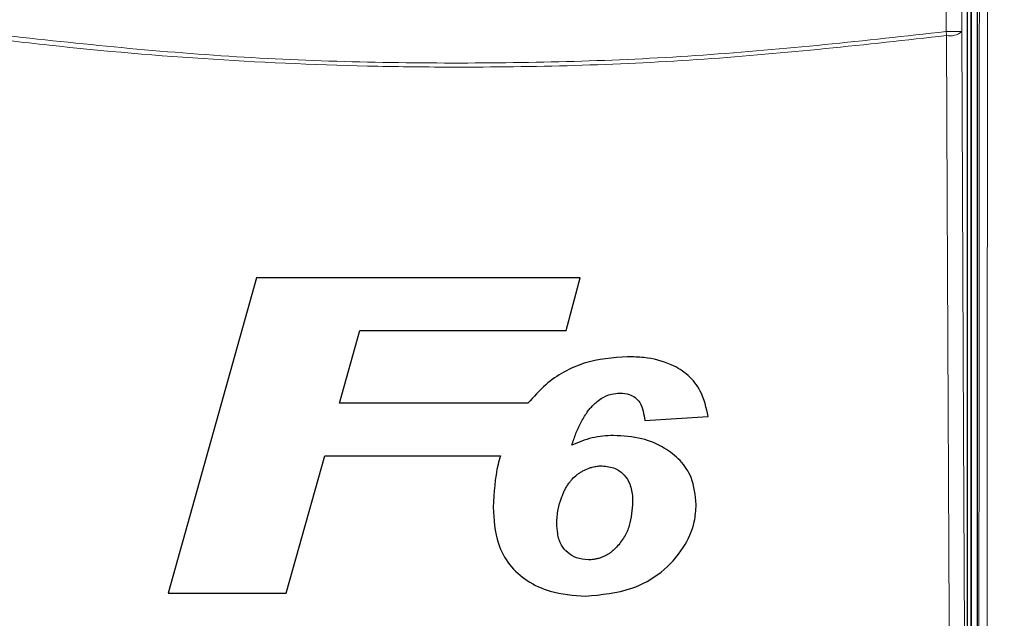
# Model space of a CAD drawing. Header units: millimetres. Extents: x 5 to 418, y 2 to 292.
# Tile 20 of 80: x 117.98 to 128.4, y 152.05 to 158.38. Entities that reach past the tile are written whole.
import ezdxf

# ---------------------------------------------------------------- set-up
doc = ezdxf.new("R2010")
doc.units = ezdxf.units.MM
doc.layers.add('SLD-0', color=7, linetype='Continuous')
doc.styles.add('SLDTEXTSTYLE0', font='TXT', dxfattribs={"width": 0.605})
doc.dimstyles.new('SLDDIMSTYLE2', dxfattribs={"dimtxt": 3.5, "dimasz": 3.302, "dimexe": 0, "dimexo": 0.0625, "dimgap": 0.875, "dimtad": 1, "dimdec": 1, "dimlfac": 6, "dimrnd": 1e-09, "dimzin": 12, "dimdsep": 46, "dimtxsty": 'SLDTEXTSTYLE0', "dimsah": 1, "dimcen": 0.09, "dimadec": 0, "dimazin": 3, "dimtfac": 1, "dimtofl": 0, "dimtmove": 0, "dimatfit": 3, "dimfxl": 1, "dimfrac": 2, "dimtolj": 1, "dimtzin": 12, "dimarcsym": 0})

# ---------------------------------------------------------------- blocks, each defined once
blk = doc.blocks.new('_D_7')
at = {"layer": 'SLD-0', "color": 7}
for p, q in [((134.355, 242.06), (152.186, 242.06)), ((151.186, 242.06), (151.186, 87.665)), ((127.161, 87.665), (152.186, 87.665))]:
    blk.add_line(p, q, dxfattribs=at)
for centre, start, end in [((148.5, 165.506), 63.4349, 116.5651), ((148.5, 164.218), 243.4349, 296.5651)]:
    blk.add_arc(centre, 6.006, start, end, dxfattribs=at)
for points in [[(151.186, 242.06), (150.678, 238.758), (151.694, 238.758)], [(151.186, 87.665), (151.694, 90.967), (150.678, 90.967)]]:
    blk.add_solid(points, dxfattribs=at)
at = {"layer": 'SLD-0', "color": 7, "insert": (146.674, 158.847), "char_height": 3.5, "attachment_point": 1, "rotation": 90, "style": 'SLDTEXTSTYLE0'}
blk.add_mtext('926,4', dxfattribs=at)

msp = doc.modelspace()

# ---------------------------------------------------------------- linework, layer by layer
at = {"color": 7, "linetype": 'Continuous', "lineweight": 25}
for p, q in [((128.0464, 161.1851), (128.0464, 142.3685)), ((128.1131, 161.2018), (128.1131, 142.369)), ((128.0101, 142.4464), (128.0101, 161.1072)), ((120.4871, 155.6529), (119.5516, 152.3196)), ((123.9106, 155.6529), (120.4871, 155.6529)), ((123.7637, 155.0974), (123.9106, 155.6529)), ((121.3652, 154.3281), (121.5815, 155.0974)), ((121.5815, 155.0974), (123.7637, 155.0974)), ((123.359, 154.3281), (121.3652, 154.3281)), ((124.5943, 154.1465), (125.2674, 154.1871)), ((120.8023, 152.3196), (121.2096, 153.7726)), ((121.2096, 153.7726), (123.0668, 153.7726)), ((119.5516, 152.3196), (120.8023, 152.3196))]:
    msp.add_line(p, q, dxfattribs=at)
at = {"color": 7, "linetype": 'Continuous', "lineweight": 18}
for p, q in [((128.0537, 142.3685), (128.0537, 161.1851)), ((127.7824, 158.2586), (127.7824, 161.0461)), ((127.949, 161.0461), (127.949, 158.2586)), ((127.7879, 158.2155), (127.7824, 158.2586)), ((127.949, 158.2586), (127.7824, 158.2586))]:
    msp.add_line(p, q, dxfattribs=at)
at = {"color": 7, "linetype": 'Continuous', "lineweight": 18, "flags": 128}
for points in [[(127.949, 158.2586), (127.9689, 154.0166), (127.9889, 149.7527)], [(127.8279, 149.7096), (127.8264, 150.0315), (127.8203, 151.3193), (127.7961, 156.4704), (127.7879, 158.2155)]]:
    msp.add_lwpolyline(points, dxfattribs=at)
at = {"color": 7, "linetype": 'Continuous', "lineweight": 18}
msp.add_arc((127.8225, 158.4086), 0.1962, 259.84532, 310.1364, dxfattribs=at)
for points, knots in [([(128.1211, 142.3289), (128.1228, 143.902), (128.1262, 147.0484), (128.1304, 151.7716), (128.1339, 156.4972), (128.1356, 159.6492), (128.1365, 161.2252)], [0, 0, 0, 0, 0.249948, 0.4999168, 0.749948, 1, 1, 1, 1]), ([(128.2226, 161.2229), (128.2226, 161.1673), (128.2225, 160.8897), (128.2219, 159.7235), (128.2202, 156.8361), (128.2171, 152.395), (128.2126, 147.261), (128.209, 143.905), (128.2072, 142.3235)], [0, 0, 0, 0, 0.00880859, 0.04404297, 0.18498094, 0.46685965, 0.74876819, 1, 1, 1, 1]), ([(117.4438, 158.2586), (118.3055, 158.1635), (120.0325, 157.9729), (122.6281, 157.9019), (125.2178, 157.9752), (126.9264, 158.164), (127.7824, 158.2586)], [0, 0, 0, 0, 0.2508222, 0.5026819, 0.7508343, 1, 1, 1, 1]), ([(127.7879, 158.2155), (126.9345, 158.1213), (125.2242, 157.9326), (123.2126, 157.8745), (121.4806, 157.8912), (120.03, 157.9538), (118.5857, 158.0753), (117.7234, 158.1806), (117.4382, 158.2155)], [0, 0, 0, 0, 0.2481436, 0.4972894, 0.5811434, 0.7488807, 0.9169293, 1, 1, 1, 1])]:
    msp.add_open_spline(points, degree=3, knots=knots, dxfattribs=at)
at = {"color": 7, "linetype": 'Continuous', "lineweight": 25}
for points, knots in [([(124.4135, 154.8196), (124.2578, 154.8075), (123.945, 154.7832), (123.5823, 154.5774), (123.4194, 154.3956), (123.359, 154.3281)], [0, 0, 0, 0, 0.38377682, 0.77115717, 1, 1, 1, 1]), ([(125.2674, 154.1871), (125.2464, 154.279), (125.2098, 154.4395), (125.0617, 154.6296), (124.8542, 154.7586), (124.6277, 154.8129), (124.4707, 154.8178), (124.4135, 154.8196)], [0, 0, 0, 0, 0.242898, 0.4237478, 0.6045665, 0.8558512, 1, 1, 1, 1]), ([(124.079, 154.3368), (124.0971, 154.3513), (124.1456, 154.3901), (124.2335, 154.4285), (124.3037, 154.433), (124.3344, 154.435)], [0, 0, 0, 0, 0.251222, 0.6721781, 1, 1, 1, 1]), ([(124.3344, 154.435), (124.367, 154.4328), (124.424, 154.4289), (124.4962, 154.3899), (124.5508, 154.3298), (124.5815, 154.2443), (124.59, 154.1795), (124.5943, 154.1465)], [0, 0, 0, 0, 0.2181803, 0.3806491, 0.5437188, 0.7674666, 1, 1, 1, 1]), ([(123.8231, 153.8831), (123.8295, 153.9033), (123.8424, 153.9436), (123.8643, 154.0034), (123.8891, 154.0623), (123.9124, 154.1109), (123.9382, 154.1591), (123.9612, 154.1972), (123.9848, 154.2312), (124.0052, 154.2585), (124.0292, 154.2881), (124.0561, 154.3155), (124.0731, 154.3313), (124.079, 154.3368)], [0, 0, 0, 0, 0.1211492, 0.2424875, 0.3641565, 0.4861169, 0.5492295, 0.6756681, 0.7391638, 0.7837331, 0.8690401, 0.9548838, 1, 1, 1, 1]), ([(124.2648, 153.9863), (124.2265, 153.9849), (124.15, 153.9823), (123.9986, 153.9571), (123.8932, 153.9127), (123.8231, 153.8831)], [0, 0, 0, 0, 0.2505674, 0.5016458, 1, 1, 1, 1]), ([(125.1392, 153.2551), (125.1302, 153.3538), (125.1147, 153.5237), (124.9763, 153.7286), (124.7949, 153.8691), (124.5528, 153.9698), (124.3657, 153.9805), (124.2648, 153.9863)], [0, 0, 0, 0, 0.2335403, 0.4017202, 0.5694332, 0.7676612, 1, 1, 1, 1]), ([(123.0668, 153.7726), (123.0583, 153.7422), (123.009, 153.5653), (122.9995, 153.3814), (122.9917, 153.229)], [0, 0, 0, 0, 0.17172762, 1, 1, 1, 1]), ([(123.6648, 153.0573), (123.6655, 153.082), (123.6668, 153.1316), (123.6807, 153.2219), (123.7014, 153.2955), (123.7244, 153.3564), (123.739, 153.3905), (123.7575, 153.4276), (123.7789, 153.4636), (123.802, 153.496), (123.8338, 153.5339), (123.8691, 153.5663), (123.9086, 153.5933), (123.9498, 153.6174), (123.9936, 153.6372), (124.0362, 153.6509), (124.0734, 153.6601), (124.1084, 153.6641), (124.1348, 153.6653), (124.1436, 153.6657)], [0, 0, 0, 0, 0.0875118, 0.1754878, 0.3221821, 0.3562339, 0.4043933, 0.4527102, 0.5016793, 0.5509573, 0.5916883, 0.6741095, 0.7159722, 0.7566415, 0.8386872, 0.8801511, 0.9098701, 0.9698235, 1, 1, 1, 1]), ([(124.1436, 153.6657), (124.1911, 153.6604), (124.2793, 153.6504), (124.3819, 153.5736), (124.4478, 153.4655), (124.4646, 153.3647), (124.4658, 153.3009), (124.4661, 153.2856)], [0, 0, 0, 0, 0.2466372, 0.4576364, 0.6531619, 0.9172678, 1, 1, 1, 1]), ([(123.9683, 152.2875), (124.1353, 152.3026), (124.4217, 152.3284), (124.7812, 152.5271), (125.0054, 152.779), (125.1248, 153.035), (125.1352, 153.1944), (125.1392, 153.2551)], [0, 0, 0, 0, 0.2923013, 0.501145, 0.7100044, 0.88957, 1, 1, 1, 1]), ([(124.4661, 153.2856), (124.4605, 153.2002), (124.452, 153.0716), (124.3824, 152.9096), (124.3261, 152.8403), (124.2973, 152.8049)], [0, 0, 0, 0, 0.49208251, 0.74009912, 1, 1, 1, 1]), ([(122.9917, 153.229), (122.9983, 153.0977), (123.009, 152.8824), (123.1525, 152.6126), (123.3473, 152.4387), (123.6249, 152.3121), (123.8416, 152.2966), (123.9683, 152.2875)], [0, 0, 0, 0, 0.2577792, 0.422516, 0.5870403, 0.7585544, 1, 1, 1, 1]), ([(123.9978, 152.6721), (123.9547, 152.6761), (123.8757, 152.6834), (123.7763, 152.7432), (123.7028, 152.8311), (123.6693, 152.9423), (123.6662, 153.021), (123.6648, 153.0573)], [0, 0, 0, 0, 0.2189956, 0.4008855, 0.5829924, 0.8075343, 1, 1, 1, 1]), ([(124.2973, 152.8049), (124.2924, 152.7999), (124.2777, 152.7852), (124.2573, 152.7662), (124.2316, 152.7463), (124.2064, 152.7296), (124.1759, 152.7123), (124.1436, 152.6975), (124.1147, 152.6881), (124.0854, 152.6812), (124.0579, 152.6758), (124.0268, 152.6727), (124.0073, 152.6723), (123.9978, 152.6721)], [0, 0, 0, 0, 0.0623528, 0.187214, 0.2499105, 0.3526537, 0.4564084, 0.5616099, 0.6682251, 0.7246888, 0.8277724, 0.9161797, 1, 1, 1, 1])]:
    msp.add_open_spline(points, degree=3, knots=knots, dxfattribs=at)

# ---------------------------------------------------------------- dimensions: what is measured, and where the dimension line sits
at = {"layer": 'SLD-0', "color": 7}
dim = msp.add_linear_dim(base=(151.1861, 87.6646), p1=(134.3547, 242.0601), p2=(127.1612, 87.6646), angle=90, text='(<>)', dimstyle='SLDDIMSTYLE2', dxfattribs=at)
dim.commit()
dim.dimension.update_dxf_attribs({"geometry": '_D_7', "text_midpoint": (151.1861, 164.8624), "dimtype": 160})

doc.saveas('drawing.dxf')
